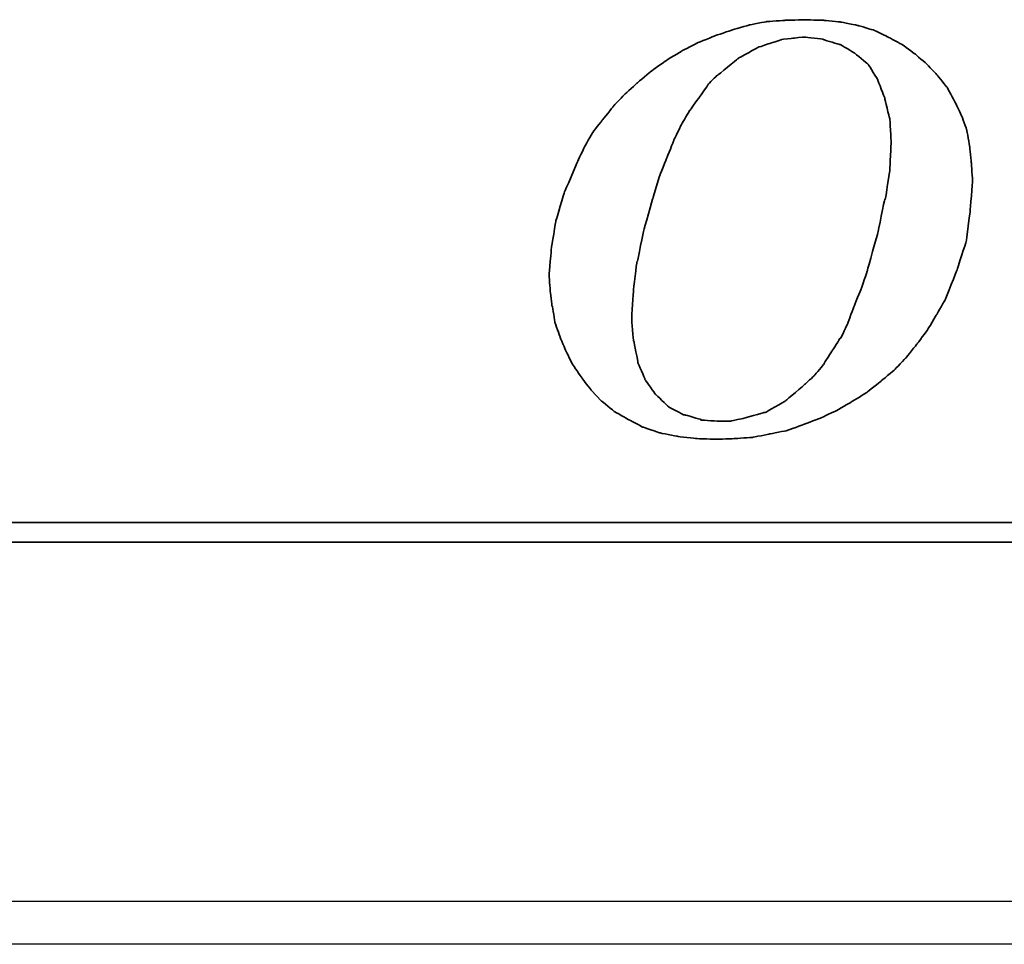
# Model space of a CAD drawing. Header units: millimetres. Extents: x 2891 to 6329, y -1599 to 860.
# Tile 33 of 256: x 3746 to 3757, y -1574 to -1563. Entities that reach past the tile are written whole.
import ezdxf

# ---------------------------------------------------------------- set-up
doc = ezdxf.new("R2010")
doc.units = ezdxf.units.MM
doc.layers.get('0').update_dxf_attribs({"linetype": 'CONTINUOUS'})
doc.layers.add('DIM', color=4, linetype='CONTINUOUS')
doc.layers.add('layer 1', color=7, linetype='CONTINUOUS')

# ---------------------------------------------------------------- blocks, each defined once
blk = doc.blocks.new('TBI MOTION logo(完整正式版)')
at = {"layer": 'layer 1', "color": 22, "lineweight": 35}
for points, knots in [([(-11.34375, -6.98375), (-11.34375, -6.98375), (-10.91375, -7.43875), (-10.91375, -7.43875), (-10.91375, -7.43875), (-10.91375, -7.43875), (-10.38625, -7.87125), (-10.38625, -7.87125), (-10.38625, -7.87125), (-10.38625, -7.87125), (-9.81125, -8.20375), (-9.81125, -8.20375), (-9.81125, -8.20375), (-9.81125, -8.20375), (-9.21125, -8.51875), (-9.21125, -8.51875), (-9.21125, -8.51875), (-9.21125, -8.51875), (-8.51625, -8.75875), (-8.51625, -8.75875), (-8.51625, -8.75875), (-8.51625, -8.75875), (-7.77125, -8.90375), (-7.77125, -8.90375), (-7.77125, -8.90375), (-7.77125, -8.90375), (-6.97875, -8.99875), (-6.97875, -8.99875), (-6.97875, -8.99875), (-6.97875, -8.99875), (-6.14125, -9.02375), (-6.14125, -9.02375), (-6.14125, -9.02375), (-6.14125, -9.02375), (-5.37125, -8.99875), (-5.37125, -8.99875), (-5.37125, -8.99875), (-5.37125, -8.99875), (-4.65375, -8.94875), (-4.65375, -8.94875), (-4.65375, -8.94875), (-4.65375, -8.94875), (-3.93375, -8.80625), (-3.93375, -8.80625), (-3.93375, -8.80625), (-3.93375, -8.80625), (-3.21375, -8.66375), (-3.21375, -8.66375), (-3.21375, -8.66375), (-3.21375, -8.66375), (-2.49375, -8.39875), (-2.49375, -8.39875), (-2.49375, -8.39875), (-2.49375, -8.39875), (-1.79875, -8.13375), (-1.79875, -8.13375), (-1.79875, -8.13375), (-1.79875, -8.13375), (-1.17375, -7.84375), (-1.17375, -7.84375), (-1.17375, -7.84375), (-1.17375, -7.84375), (-0.52375, -7.46375), (-0.52375, -7.46375), (-0.52375, -7.46375), (-0.52375, -7.46375), (0.10124, -7.07875), (0.10124, -7.07875), (0.10124, -7.07875), (0.10124, -7.07875), (0.67625, -6.62375), (0.67625, -6.62375), (0.67625, -6.62375), (0.67625, -6.62375), (1.24874, -6.14375), (1.24874, -6.14375), (1.24874, -6.14375), (1.24874, -6.14375), (1.72874, -5.64125), (1.72874, -5.64125), (1.72874, -5.64125), (1.72874, -5.64125), (2.18624, -5.06375), (2.18624, -5.06375), (2.18624, -5.06375), (2.18624, -5.06375), (2.61625, -4.48874), (2.61625, -4.48874), (2.61625, -4.48874), (2.61625, -4.48874), (3.00125, -3.83874), (3.00125, -3.83874), (3.00125, -3.83874), (3.00125, -3.83874), (3.36124, -3.21374), (3.36124, -3.21374), (3.36124, -3.21374), (3.36124, -3.21374), (3.84374, -1.99125), (3.84374, -1.99125), (3.84374, -1.99125), (3.84374, -1.99125), (4.22625, -0.81875), (4.22625, -0.81875), (4.22625, -0.81875), (4.22625, -0.81875), (4.39125, 0.45624), (4.39125, 0.45624), (4.39125, 0.45624), (4.39125, 0.45624), (4.48874, 1.70124), (4.48874, 1.70124), (4.48874, 1.70124), (4.48874, 1.70124), (4.43874, 2.44625), (4.43874, 2.44625), (4.43874, 2.44625), (4.43874, 2.44625), (4.36874, 3.14125), (4.36874, 3.14125), (4.36874, 3.14125), (4.36874, 3.14125), (4.25125, 3.81125), (4.25125, 3.81125), (4.25125, 3.81125), (4.25125, 3.81125), (4.03124, 4.41125), (4.03124, 4.41125), (4.03124, 4.41125), (4.03124, 4.41125), (3.74374, 5.01125), (3.74374, 5.01125), (3.74374, 5.01125), (3.74374, 5.01125), (3.43124, 5.58875), (3.43124, 5.58875), (3.43124, 5.58875), (3.43124, 5.58875), (3.02625, 6.09125), (3.02625, 6.09125), (3.02625, 6.09125), (3.02625, 6.09125), (2.59374, 6.54875), (2.59374, 6.54875), (2.59374, 6.54875), (2.59374, 6.54875), (2.09124, 6.98125), (2.09124, 6.98125), (2.09124, 6.98125), (2.09124, 6.98125), (1.56124, 7.36625), (1.56124, 7.36625), (1.56124, 7.36625), (1.56124, 7.36625), (0.98624, 7.67625), (0.98624, 7.67625), (0.98624, 7.67625), (0.98624, 7.67625), (0.38624, 7.96375), (0.38624, 7.96375), (0.38624, 7.96375), (0.38624, 7.96375), (-0.25875, 8.15625), (-0.25875, 8.15625), (-0.25875, 8.15625), (-0.25875, 8.15625), (-0.98125, 8.30125), (-0.98125, 8.30125), (-0.98125, 8.30125), (-0.98125, 8.30125), (-1.70124, 8.37125), (-1.70124, 8.37125), (-1.70124, 8.37125), (-1.70124, 8.37125), (-2.49375, 8.39624), (-2.49375, 8.39624), (-2.49375, 8.39624), (-2.49375, 8.39624), (-3.28625, 8.37125), (-3.28625, 8.37125), (-3.28625, 8.37125), (-3.28625, 8.37125), (-4.05125, 8.32125), (-4.05125, 8.32125), (-4.05125, 8.32125), (-4.05125, 8.32125), (-4.77375, 8.18125), (-4.77375, 8.18125), (-4.77375, 8.18125), (-4.77375, 8.18125), (-5.51625, 7.96375), (-5.51625, 7.96375), (-5.51625, 7.96375), (-5.51625, 7.96375), (-6.21125, 7.72625), (-6.21125, 7.72625), (-6.21125, 7.72625), (-6.21125, 7.72625), (-6.92875, 7.43625), (-6.92875, 7.43625), (-6.92875, 7.43625), (-6.92875, 7.43625), (-7.57875, 7.10125), (-7.57875, 7.10125), (-7.57875, 7.10125), (-7.57875, 7.10125), (-8.24875, 6.69125), (-8.24875, 6.69125), (-8.24875, 6.69125), (-8.24875, 6.69125), (-8.84875, 6.26125), (-8.84875, 6.26125), (-8.84875, 6.26125), (-8.84875, 6.26125), (-9.42625, 5.78125), (-9.42625, 5.78125), (-9.42625, 5.78125), (-9.42625, 5.78125), (-9.95375, 5.30125), (-9.95375, 5.30125), (-9.95375, 5.30125), (-9.95375, 5.30125), (-10.43375, 4.79624), (-10.43375, 4.79624), (-10.43375, 4.79624), (-10.43375, 4.79624), (-10.88875, 4.22125), (-10.88875, 4.22125), (-10.88875, 4.22125), (-10.88875, 4.22125), (-11.29875, 3.69375), (-11.29875, 3.69375), (-11.29875, 3.69375), (-11.29875, 3.69375), (-11.63375, 3.09125), (-11.63375, 3.09125), (-11.63375, 3.09125), (-11.63375, 3.09125), (-11.91875, 2.49625), (-11.91875, 2.49625), (-11.91875, 2.49625), (-11.91875, 2.49625), (-12.44875, 1.24625), (-12.44875, 1.24625), (-12.44875, 1.24625), (-12.44875, 1.24625), (-12.80875, 0.06874), (-12.80875, 0.06874), (-12.80875, 0.06874), (-12.80875, 0.06874), (-12.99875, -1.07875), (-12.99875, -1.07875), (-12.99875, -1.07875), (-12.99875, -1.07875), (-13.09375, -2.18375), (-13.09375, -2.18375), (-13.09375, -2.18375), (-13.09375, -2.18375), (-13.04875, -2.85375), (-13.04875, -2.85375), (-13.04875, -2.85375), (-13.04875, -2.85375), (-12.97375, -3.50375), (-12.97375, -3.50375), (-12.97375, -3.50375), (-12.97375, -3.50375), (-12.95375, -3.50375), (-12.95375, -3.50375), (-12.95375, -3.50375), (-12.95375, -3.50375), (-12.85375, -4.17375), (-12.85375, -4.17375), (-12.85375, -4.17375), (-12.85375, -4.17375), (-12.63875, -4.77624), (-12.63875, -4.77624), (-12.63875, -4.77624), (-12.63875, -4.77624), (-12.39875, -5.35125), (-12.39875, -5.35125), (-12.39875, -5.35125), (-12.39875, -5.35125), (-12.11375, -5.92875), (-12.11375, -5.92875), (-12.11375, -5.92875), (-12.11375, -5.92875), (-11.75375, -6.45375), (-11.75375, -6.45375), (-11.75375, -6.45375), (-11.75375, -6.45375), (-11.34375, -6.98375), (-11.34375, -6.98375)], [0, 0, 0, 0, 0.01369863, 0.01369863, 0.01369863, 0.01369864, 0.02739726, 0.02739726, 0.02739726, 0.02739727, 0.04109589, 0.04109589, 0.04109589, 0.0410959, 0.05479452, 0.05479452, 0.05479452, 0.05479453, 0.06849315, 0.06849315, 0.06849315, 0.06849316, 0.08219178, 0.08219178, 0.08219178, 0.08219179, 0.09589041, 0.09589041, 0.09589041, 0.09589042, 0.10958904, 0.10958904, 0.10958904, 0.10958905, 0.12328767, 0.12328767, 0.12328767, 0.12328768, 0.1369863, 0.1369863, 0.1369863, 0.13698631, 0.15068493, 0.15068493, 0.15068493, 0.15068494, 0.16438356, 0.16438356, 0.16438356, 0.16438357, 0.17808219, 0.17808219, 0.17808219, 0.1780822, 0.19178082, 0.19178082, 0.19178082, 0.19178083, 0.20547945, 0.20547945, 0.20547945, 0.20547946, 0.21917808, 0.21917808, 0.21917808, 0.21917809, 0.23287671, 0.23287671, 0.23287671, 0.23287672, 0.24657534, 0.24657534, 0.24657534, 0.24657535, 0.26027397, 0.26027397, 0.26027397, 0.26027398, 0.2739726, 0.2739726, 0.2739726, 0.27397261, 0.28767123, 0.28767123, 0.28767123, 0.28767124, 0.30136986, 0.30136986, 0.30136986, 0.30136987, 0.31506849, 0.31506849, 0.31506849, 0.3150685, 0.32876712, 0.32876712, 0.32876712, 0.32876713, 0.34246575, 0.34246575, 0.34246575, 0.34246576, 0.35616438, 0.35616438, 0.35616438, 0.35616439, 0.36986301, 0.36986301, 0.36986301, 0.36986302, 0.38356164, 0.38356164, 0.38356164, 0.38356165, 0.39726027, 0.39726027, 0.39726027, 0.39726028, 0.4109589, 0.4109589, 0.4109589, 0.41095891, 0.42465753, 0.42465753, 0.42465753, 0.42465754, 0.43835616, 0.43835616, 0.43835616, 0.43835617, 0.45205479, 0.45205479, 0.45205479, 0.4520548, 0.46575342, 0.46575342, 0.46575342, 0.46575343, 0.47945205, 0.47945205, 0.47945205, 0.47945206, 0.49315068, 0.49315068, 0.49315068, 0.49315069, 0.50684932, 0.50684932, 0.50684932, 0.50684933, 0.52054795, 0.52054795, 0.52054795, 0.52054796, 0.53424658, 0.53424658, 0.53424658, 0.53424659, 0.54794521, 0.54794521, 0.54794521, 0.54794522, 0.56164384, 0.56164384, 0.56164384, 0.56164385, 0.57534247, 0.57534247, 0.57534247, 0.57534248, 0.5890411, 0.5890411, 0.5890411, 0.58904111, 0.60273973, 0.60273973, 0.60273973, 0.60273974, 0.61643836, 0.61643836, 0.61643836, 0.61643837, 0.63013699, 0.63013699, 0.63013699, 0.630137, 0.64383562, 0.64383562, 0.64383562, 0.64383563, 0.65753425, 0.65753425, 0.65753425, 0.65753426, 0.67123288, 0.67123288, 0.67123288, 0.67123289, 0.68493151, 0.68493151, 0.68493151, 0.68493152, 0.69863014, 0.69863014, 0.69863014, 0.69863015, 0.71232877, 0.71232877, 0.71232877, 0.71232878, 0.7260274, 0.7260274, 0.7260274, 0.72602741, 0.73972603, 0.73972603, 0.73972603, 0.73972604, 0.75342466, 0.75342466, 0.75342466, 0.75342467, 0.76712329, 0.76712329, 0.76712329, 0.7671233, 0.78082192, 0.78082192, 0.78082192, 0.78082193, 0.79452055, 0.79452055, 0.79452055, 0.79452056, 0.80821918, 0.80821918, 0.80821918, 0.80821919, 0.82191781, 0.82191781, 0.82191781, 0.82191782, 0.83561644, 0.83561644, 0.83561644, 0.83561645, 0.84931507, 0.84931507, 0.84931507, 0.84931508, 0.8630137, 0.8630137, 0.8630137, 0.86301371, 0.87671233, 0.87671233, 0.87671233, 0.87671234, 0.89041096, 0.89041096, 0.89041096, 0.89041097, 0.90410959, 0.90410959, 0.90410959, 0.9041096, 0.91780822, 0.91780822, 0.91780822, 0.91780823, 0.93150685, 0.93150685, 0.93150685, 0.93150686, 0.94520548, 0.94520548, 0.94520548, 0.94520549, 0.95890411, 0.95890411, 0.95890411, 0.95890412, 0.97260274, 0.97260274, 0.97260274, 0.97260275, 0.98630137, 0.98630137, 0.98630137, 0.98630138, 1, 1, 1, 1]), ([(-8.77875, 1.03124), (-8.77875, 1.03124), (-8.51625, 1.89625), (-8.51625, 1.89625), (-8.51625, 1.89625), (-8.51625, 1.89625), (-8.20375, 2.66375), (-8.20375, 2.66375), (-8.20375, 2.66375), (-8.20375, 2.66375), (-7.91625, 3.38125), (-7.91625, 3.38125), (-7.91625, 3.38125), (-7.91625, 3.38125), (-7.91625, 3.40624), (-7.91625, 3.40624), (-7.91625, 3.40624), (-7.91625, 3.40624), (-7.57875, 4.07624), (-7.57875, 4.07624), (-7.57875, 4.07624), (-7.57875, 4.07624), (-7.24375, 4.65125), (-7.24375, 4.65125), (-7.24375, 4.65125), (-7.24375, 4.65125), (-7.21875, 4.65125), (-7.21875, 4.65125), (-7.21875, 4.65125), (-7.21875, 4.65125), (-7.21875, 4.67624), (-7.21875, 4.67624), (-7.21875, 4.67624), (-7.21875, 4.67624), (-6.83625, 5.20375), (-6.83625, 5.20375), (-6.83625, 5.20375), (-6.83625, 5.20375), (-6.49875, 5.68625), (-6.49875, 5.68625), (-6.49875, 5.68625), (-6.49875, 5.68625), (-6.49875, 5.70625), (-6.49875, 5.70625), (-6.49875, 5.70625), (-6.49875, 5.70625), (-6.11625, 6.09125), (-6.11625, 6.09125), (-6.11625, 6.09125), (-6.11625, 6.09125), (-6.09125, 6.09125), (-6.09125, 6.09125), (-6.09125, 6.09125), (-6.09125, 6.09125), (-5.27375, 6.76625), (-5.27375, 6.76625), (-5.27375, 6.76625), (-5.27375, 6.76625), (-5.24875, 6.76625), (-5.24875, 6.76625), (-5.24875, 6.76625), (-5.24875, 6.76625), (-5.24875, 6.78625), (-5.24875, 6.78625), (-5.24875, 6.78625), (-5.24875, 6.78625), (-4.38875, 7.26624), (-4.38875, 7.26624), (-4.38875, 7.26624), (-4.38875, 7.26624), (-4.36125, 7.26624), (-4.36125, 7.26624), (-4.36125, 7.26624), (-4.36125, 7.26624), (-3.93375, 7.41125), (-3.93375, 7.41125), (-3.93375, 7.41125), (-3.93375, 7.41125), (-3.47375, 7.55625), (-3.47375, 7.55625), (-3.47375, 7.55625), (-3.47375, 7.55625), (-3.45375, 7.55625), (-3.45375, 7.55625), (-3.45375, 7.55625), (-3.45375, 7.55625), (-3.42875, 7.58124), (-3.42875, 7.58124), (-3.42875, 7.58124), (-3.42875, 7.58124), (-2.97375, 7.62625), (-2.97375, 7.62625), (-2.97375, 7.62625), (-2.97375, 7.62625), (-2.49375, 7.67625), (-2.49375, 7.67625), (-2.49375, 7.67625), (-2.49375, 7.67625), (-2.46875, 7.67625), (-2.46875, 7.67625), (-2.46875, 7.67625), (-2.46875, 7.67625), (-1.70124, 7.58124), (-1.70124, 7.58124), (-1.70124, 7.58124), (-1.70124, 7.58124), (-1.67875, 7.55625), (-1.67875, 7.55625), (-1.67875, 7.55625), (-1.67875, 7.55625), (-1.65375, 7.55625), (-1.65375, 7.55625), (-1.65375, 7.55625), (-1.65375, 7.55625), (-1.03125, 7.36625), (-1.03125, 7.36625), (-1.03125, 7.36625), (-1.03125, 7.36625), (-1.00625, 7.36625), (-1.00625, 7.36625), (-1.00625, 7.36625), (-1.00625, 7.36625), (-0.43124, 7.02624), (-0.43124, 7.02624), (-0.43124, 7.02624), (-0.43124, 7.02624), (-0.40625, 7.00624), (-0.40625, 7.00624), (-0.40625, 7.00624), (-0.40625, 7.00624), (0.12124, 6.57124), (0.12124, 6.57124), (0.12124, 6.57124), (0.12124, 6.57124), (0.14624, 6.54875), (0.14624, 6.54875), (0.14624, 6.54875), (0.14624, 6.54875), (0.17124, 6.52375), (0.17124, 6.52375), (0.17124, 6.52375), (0.17124, 6.52375), (0.55625, 5.89875), (0.55625, 5.89875), (0.55625, 5.89875), (0.55625, 5.89875), (0.55625, 5.87625), (0.55625, 5.87625), (0.55625, 5.87625), (0.55625, 5.87625), (0.84124, 5.15625), (0.84124, 5.15625), (0.84124, 5.15625), (0.84124, 5.15625), (0.84124, 5.13125), (0.84124, 5.13125), (0.84124, 5.13125), (0.84124, 5.13125), (1.03624, 4.31875), (1.03624, 4.31875), (1.03624, 4.31875), (1.03624, 4.31875), (1.05624, 4.31875), (1.05624, 4.31875), (1.05624, 4.31875), (1.05624, 4.31875), (1.05624, 4.29125), (1.05624, 4.29125), (1.05624, 4.29125), (1.05624, 4.29125), (1.10625, 3.33125), (1.10625, 3.33125), (1.10625, 3.33125), (1.10625, 3.33125), (1.10625, 3.30875), (1.10625, 3.30875), (1.10625, 3.30875), (1.10625, 3.30875), (1.05624, 2.20624), (1.05624, 2.20624), (1.05624, 2.20624), (1.05624, 2.20624), (1.05624, 2.18124), (1.05624, 2.18124), (1.05624, 2.18124), (1.05624, 2.18124), (0.86624, 0.93624), (0.86624, 0.93624), (0.86624, 0.93624), (0.86624, 0.93624), (0.84124, 0.93624), (0.84124, 0.93624), (0.84124, 0.93624), (0.84124, 0.93624), (0.55625, -0.45874), (0.55625, -0.45874), (0.55625, -0.45874), (0.55625, -0.45874), (0.12124, -1.99125), (0.12124, -1.99125), (0.12124, -1.99125), (0.12124, -1.99125), (0.12124, -2.01874), (0.12124, -2.01874), (0.12124, -2.01874), (0.12124, -2.01874), (-0.13874, -2.78375), (-0.13874, -2.78375), (-0.13874, -2.78375), (-0.13874, -2.78375), (-0.43124, -3.50375), (-0.43124, -3.50375), (-0.43124, -3.50375), (-0.43124, -3.50375), (-0.69375, -4.19875), (-0.69375, -4.19875), (-0.69375, -4.19875), (-0.69375, -4.19875), (-0.69375, -4.22375), (-0.69375, -4.22375), (-0.69375, -4.22375), (-0.69375, -4.22375), (-0.98125, -4.82374), (-0.98125, -4.82374), (-0.98125, -4.82374), (-0.98125, -4.82374), (-1.00625, -4.82374), (-1.00625, -4.82374), (-1.00625, -4.82374), (-1.00625, -4.82374), (-1.33875, -5.35125), (-1.33875, -5.35125), (-1.33875, -5.35125), (-1.33875, -5.35125), (-1.67875, -5.87875), (-1.67875, -5.87875), (-1.67875, -5.87875), (-1.67875, -5.87875), (-1.67875, -5.90375), (-1.67875, -5.90375), (-1.67875, -5.90375), (-1.67875, -5.90375), (-2.05875, -6.35875), (-2.05875, -6.35875), (-2.05875, -6.35875), (-2.05875, -6.35875), (-2.08375, -6.38375), (-2.08375, -6.38375), (-2.08375, -6.38375), (-2.08375, -6.38375), (-2.46875, -6.74375), (-2.46875, -6.74375), (-2.46875, -6.74375), (-2.46875, -6.74375), (-3.25875, -7.41625), (-3.25875, -7.41625), (-3.25875, -7.41625), (-3.25875, -7.41625), (-3.28625, -7.43875), (-3.28625, -7.43875), (-3.28625, -7.43875), (-3.28625, -7.43875), (-4.12375, -7.91875), (-4.12375, -7.91875), (-4.12375, -7.91875), (-4.12375, -7.91875), (-4.14875, -7.91875), (-4.14875, -7.91875), (-4.14875, -7.91875), (-4.14875, -7.91875), (-4.17125, -7.91875), (-4.17125, -7.91875), (-4.17125, -7.91875), (-4.17125, -7.91875), (-5.03375, -8.15875), (-5.03375, -8.15875), (-5.03375, -8.15875), (-5.03375, -8.15875), (-5.51625, -8.25625), (-5.51625, -8.25625), (-5.51625, -8.25625), (-5.51625, -8.25625), (-5.54125, -8.27875), (-5.54125, -8.27875), (-5.54125, -8.27875), (-5.54125, -8.27875), (-5.56375, -8.27875), (-5.56375, -8.27875), (-5.56375, -8.27875), (-5.56375, -8.27875), (-5.99625, -8.27875), (-5.99625, -8.27875), (-5.99625, -8.27875), (-5.99625, -8.27875), (-6.76375, -8.23125), (-6.76375, -8.23125), (-6.76375, -8.23125), (-6.76375, -8.23125), (-6.78875, -8.23125), (-6.78875, -8.23125), (-6.78875, -8.23125), (-6.78875, -8.23125), (-6.78875, -8.20375), (-6.78875, -8.20375), (-6.78875, -8.20375), (-6.78875, -8.20375), (-7.45875, -8.01375), (-7.45875, -8.01375), (-7.45875, -8.01375), (-7.45875, -8.01375), (-7.48375, -8.01375), (-7.48375, -8.01375), (-7.48375, -8.01375), (-7.48375, -8.01375), (-7.50875, -8.01375), (-7.50875, -8.01375), (-7.50875, -8.01375), (-7.50875, -8.01375), (-8.13125, -7.67875), (-8.13125, -7.67875), (-8.13125, -7.67875), (-8.13125, -7.67875), (-8.15625, -7.65375), (-8.15625, -7.65375), (-8.15625, -7.65375), (-8.15625, -7.65375), (-8.65875, -7.17375), (-8.65875, -7.17375), (-8.65875, -7.17375), (-8.65875, -7.17375), (-8.68375, -7.14875), (-8.68375, -7.14875), (-8.68375, -7.14875), (-8.68375, -7.14875), (-9.08875, -6.57375), (-9.08875, -6.57375), (-9.08875, -6.57375), (-9.08875, -6.57375), (-9.11375, -6.54875), (-9.11375, -6.54875), (-9.11375, -6.54875), (-9.11375, -6.54875), (-9.11375, -6.52875), (-9.11375, -6.52875), (-9.11375, -6.52875), (-9.11375, -6.52875), (-9.40375, -5.85375), (-9.40375, -5.85375), (-9.40375, -5.85375), (-9.40375, -5.85375), (-9.40375, -5.82875), (-9.40375, -5.82875), (-9.40375, -5.82875), (-9.40375, -5.82875), (-9.56875, -4.96875), (-9.56875, -4.96875), (-9.56875, -4.96875), (-9.56875, -4.96875), (-9.59375, -4.94375), (-9.59375, -4.94375), (-9.59375, -4.94375), (-9.59375, -4.94375), (-9.66375, -4.03375), (-9.66375, -4.03375), (-9.66375, -4.03375), (-9.66375, -4.03375), (-9.66375, -4.00875), (-9.66375, -4.00875), (-9.66375, -4.00875), (-9.66375, -4.00875), (-9.59375, -2.85375), (-9.59375, -2.85375), (-9.59375, -2.85375), (-9.59375, -2.85375), (-9.45125, -1.65875), (-9.45125, -1.65875), (-9.45125, -1.65875), (-9.45125, -1.65875), (-9.42625, -1.63375), (-9.42625, -1.63375), (-9.42625, -1.63375), (-9.42625, -1.63375), (-9.16125, -0.33875), (-9.16125, -0.33875), (-9.16125, -0.33875), (-9.16125, -0.33875), (-8.77875, 1.00624), (-8.77875, 1.00624), (-8.77875, 1.00624), (-8.77875, 1.00624), (-8.77875, 1.03124), (-8.77875, 1.03124)], [0, 0, 0, 0, 0.01020408, 0.01020408, 0.01020408, 0.01020409, 0.02040816, 0.02040816, 0.02040816, 0.02040817, 0.03061224, 0.03061224, 0.03061224, 0.03061225, 0.04081633, 0.04081633, 0.04081633, 0.04081634, 0.05102041, 0.05102041, 0.05102041, 0.05102042, 0.06122449, 0.06122449, 0.06122449, 0.0612245, 0.07142857, 0.07142857, 0.07142857, 0.07142858, 0.08163265, 0.08163265, 0.08163265, 0.08163266, 0.09183673, 0.09183673, 0.09183673, 0.09183674, 0.10204082, 0.10204082, 0.10204082, 0.10204083, 0.1122449, 0.1122449, 0.1122449, 0.11224491, 0.12244898, 0.12244898, 0.12244898, 0.12244899, 0.13265306, 0.13265306, 0.13265306, 0.13265307, 0.14285714, 0.14285714, 0.14285714, 0.14285715, 0.15306122, 0.15306122, 0.15306122, 0.15306123, 0.16326531, 0.16326531, 0.16326531, 0.16326532, 0.17346939, 0.17346939, 0.17346939, 0.1734694, 0.18367347, 0.18367347, 0.18367347, 0.18367348, 0.19387755, 0.19387755, 0.19387755, 0.19387756, 0.20408163, 0.20408163, 0.20408163, 0.20408164, 0.21428571, 0.21428571, 0.21428571, 0.21428572, 0.2244898, 0.2244898, 0.2244898, 0.22448981, 0.23469388, 0.23469388, 0.23469388, 0.23469389, 0.24489796, 0.24489796, 0.24489796, 0.24489797, 0.25510204, 0.25510204, 0.25510204, 0.25510205, 0.26530612, 0.26530612, 0.26530612, 0.26530613, 0.2755102, 0.2755102, 0.2755102, 0.27551021, 0.28571429, 0.28571429, 0.28571429, 0.2857143, 0.29591837, 0.29591837, 0.29591837, 0.29591838, 0.30612245, 0.30612245, 0.30612245, 0.30612246, 0.31632653, 0.31632653, 0.31632653, 0.31632654, 0.32653061, 0.32653061, 0.32653061, 0.32653062, 0.33673469, 0.33673469, 0.33673469, 0.3367347, 0.34693878, 0.34693878, 0.34693878, 0.34693879, 0.35714286, 0.35714286, 0.35714286, 0.35714287, 0.36734694, 0.36734694, 0.36734694, 0.36734695, 0.37755102, 0.37755102, 0.37755102, 0.37755103, 0.3877551, 0.3877551, 0.3877551, 0.38775511, 0.39795918, 0.39795918, 0.39795918, 0.39795919, 0.40816327, 0.40816327, 0.40816327, 0.40816328, 0.41836735, 0.41836735, 0.41836735, 0.41836736, 0.42857143, 0.42857143, 0.42857143, 0.42857144, 0.43877551, 0.43877551, 0.43877551, 0.43877552, 0.44897959, 0.44897959, 0.44897959, 0.4489796, 0.45918367, 0.45918367, 0.45918367, 0.45918368, 0.46938776, 0.46938776, 0.46938776, 0.46938777, 0.47959184, 0.47959184, 0.47959184, 0.47959185, 0.48979592, 0.48979592, 0.48979592, 0.48979593, 0.5, 0.5, 0.5, 0.50000001, 0.51020408, 0.51020408, 0.51020408, 0.51020409, 0.52040816, 0.52040816, 0.52040816, 0.52040817, 0.53061224, 0.53061224, 0.53061224, 0.53061225, 0.54081633, 0.54081633, 0.54081633, 0.54081634, 0.55102041, 0.55102041, 0.55102041, 0.55102042, 0.56122449, 0.56122449, 0.56122449, 0.5612245, 0.57142857, 0.57142857, 0.57142857, 0.57142858, 0.58163265, 0.58163265, 0.58163265, 0.58163266, 0.59183673, 0.59183673, 0.59183673, 0.59183674, 0.60204082, 0.60204082, 0.60204082, 0.60204083, 0.6122449, 0.6122449, 0.6122449, 0.61224491, 0.62244898, 0.62244898, 0.62244898, 0.62244899, 0.63265306, 0.63265306, 0.63265306, 0.63265307, 0.64285714, 0.64285714, 0.64285714, 0.64285715, 0.65306122, 0.65306122, 0.65306122, 0.65306123, 0.66326531, 0.66326531, 0.66326531, 0.66326532, 0.67346939, 0.67346939, 0.67346939, 0.6734694, 0.68367347, 0.68367347, 0.68367347, 0.68367348, 0.69387755, 0.69387755, 0.69387755, 0.69387756, 0.70408163, 0.70408163, 0.70408163, 0.70408164, 0.71428571, 0.71428571, 0.71428571, 0.71428572, 0.7244898, 0.7244898, 0.7244898, 0.72448981, 0.73469388, 0.73469388, 0.73469388, 0.73469389, 0.74489796, 0.74489796, 0.74489796, 0.74489797, 0.75510204, 0.75510204, 0.75510204, 0.75510205, 0.76530612, 0.76530612, 0.76530612, 0.76530613, 0.7755102, 0.7755102, 0.7755102, 0.77551021, 0.78571429, 0.78571429, 0.78571429, 0.7857143, 0.79591837, 0.79591837, 0.79591837, 0.79591838, 0.80612245, 0.80612245, 0.80612245, 0.80612246, 0.81632653, 0.81632653, 0.81632653, 0.81632654, 0.82653061, 0.82653061, 0.82653061, 0.82653062, 0.83673469, 0.83673469, 0.83673469, 0.8367347, 0.84693878, 0.84693878, 0.84693878, 0.84693879, 0.85714286, 0.85714286, 0.85714286, 0.85714287, 0.86734694, 0.86734694, 0.86734694, 0.86734695, 0.87755102, 0.87755102, 0.87755102, 0.87755103, 0.8877551, 0.8877551, 0.8877551, 0.88775511, 0.89795918, 0.89795918, 0.89795918, 0.89795919, 0.90816327, 0.90816327, 0.90816327, 0.90816328, 0.91836735, 0.91836735, 0.91836735, 0.91836736, 0.92857143, 0.92857143, 0.92857143, 0.92857144, 0.93877551, 0.93877551, 0.93877551, 0.93877552, 0.94897959, 0.94897959, 0.94897959, 0.9489796, 0.95918367, 0.95918367, 0.95918367, 0.95918368, 0.96938776, 0.96938776, 0.96938776, 0.96938777, 0.97959184, 0.97959184, 0.97959184, 0.97959185, 0.98979592, 0.98979592, 0.98979592, 0.98979593, 1, 1, 1, 1]), ([(75.90875, -9.47875), (75.90875, -9.47875), (75.90875, -12.28625), (75.90875, -12.28625), (75.90875, -12.28625), (75.90875, -12.28625), (75.90875, -12.47875), (75.90875, -12.47875), (75.90875, -12.47875), (75.90875, -12.47875), (75.71625, -12.47875), (75.71625, -12.47875), (75.71625, -12.47875), (75.71625, -12.47875), (-88.32875, -12.47875), (-88.32875, -12.47875), (-88.32875, -12.47875), (-88.32875, -12.47875), (-88.32875, -13.29375), (-88.32875, -13.29375), (-88.32875, -13.29375), (-88.32875, -13.29375), (82.89125, -13.29375), (82.89125, -13.29375), (82.89125, -13.29375), (82.89125, -13.29375), (75.90875, -9.47875), (75.90875, -9.47875)], [0, 0, 0, 0, 0.14285714, 0.14285714, 0.14285714, 0.14285715, 0.28571429, 0.28571429, 0.28571429, 0.2857143, 0.42857143, 0.42857143, 0.42857143, 0.42857144, 0.57142857, 0.57142857, 0.57142857, 0.57142858, 0.71428571, 0.71428571, 0.71428571, 0.71428572, 0.85714286, 0.85714286, 0.85714286, 0.85714287, 1, 1, 1, 1])]:
    blk.add_open_spline(points, degree=3, knots=knots, dxfattribs=at)

msp = doc.modelspace()

# ---------------------------------------------------------------- linework, layer by layer
at = {"linetype": 'Continuous'}
msp.add_line((3897.778, -1573.619), (3639.29, -1573.62), dxfattribs=at)
msp.add_open_spline([(3897.658, -1574.119), (3639.29, -1574.12)], degree=1, dxfattribs=at)

# ---------------------------------------------------------------- block references
at = {"layer": 'DIM', "color": 7, "xscale": 0.2802190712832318, "yscale": 0.2802190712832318, "zscale": 0.2802190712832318}
msp.add_blockref('TBI MOTION logo(完整正式版)', (3755.532, -1565.713), dxfattribs=at)

doc.saveas('drawing.dxf')
